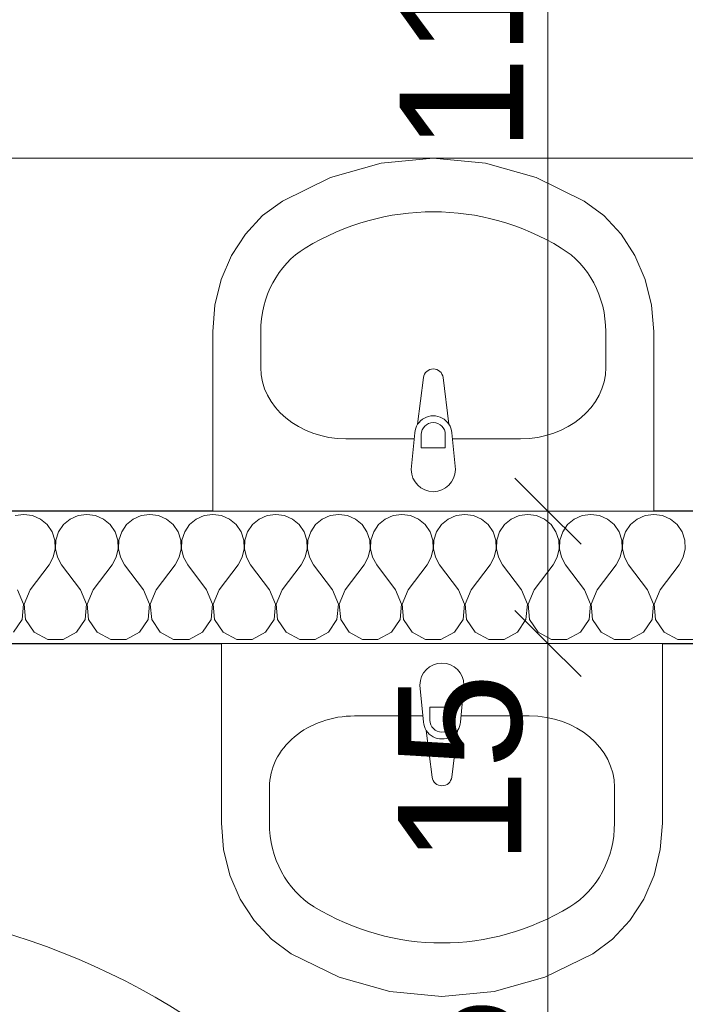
# Model space of a CAD drawing. Header units: millimetres. Extents: x -12989 to 357906, y -50379 to 30884.
# Tile 57 of 256: x 2638 to 3393, y 4041 to 5157. Entities that reach past the tile are written whole.
import ezdxf
from ezdxf.enums import TextEntityAlignment as Align

# ---------------------------------------------------------------- set-up
doc = ezdxf.new("R2010")
doc.units = ezdxf.units.MM
doc.header["$MEASUREMENT"] = 0
doc.linetypes.add('Wipeout_Contour', pattern=[1000, 0, -1000])
for name, color, linetype in [('A_OZN_STREFY', 7, 'Continuous'), ('Nowe_04-ŚCIANY DZIAŁOWE', 7, 'Continuous'), ('Nowe_A_OZN_STREFY', 7, 'Continuous'), ('Nowe_A_WN_WYPOSAZENIE', 7, 'Continuous'), ('Nowe_A_WYM_ZEWNETRZNE', 7, 'Continuous'), ('Nowe_Drzwi Archicad', 7, 'Continuous'), ('Nowe_Warstwa IFC.Import IFC', 7, 'Continuous'), ('Nowe_Znaczniki drzwi Archicada', 7, 'Continuous')]:
    doc.layers.add(name, color=color, linetype=linetype)
doc.layers.add('Nowe_04-ŚCIANY DZIAŁOWE_Nr_pióra__174', color=7, linetype='Continuous', lineweight=5, true_color=0x6a6a6a)
for name, color, linetype, lineweight in [('Nowe_04-ŚCIANY DZIAŁOWE_Nr_pióra__27', 7, 'Continuous', 25), ('Nowe_A_WN_WYPOSAZENIE_Nr_pióra__1', 7, 'Continuous', 13), ('Nowe_A_WYM_ZEWNETRZNE_Nr_pióra__1', 7, 'Continuous', 13), ('Nowe_A_WYM_ZEWNETRZNE_Nr_pióra__45', 7, 'Continuous', 15), ('Nowe_A_WYM_ZEWNETRZNE_Nr_pióra__85', 7, 'Continuous', 13), ('Nowe_Drzwi Archicad_Nr_pióra__20', 1, 'Continuous', 13), ('Nowe_Drzwi Archicad_Nr_pióra__23', 7, 'Continuous', 15), ('Nowe_Drzwi Archicad_Nr_pióra__27', 7, 'Continuous', 25), ('Nowe_Drzwi Archicad_Nr_pióra__3', 7, 'Continuous', 13), ('Nowe_Warstwa IFC.Import IFC_Nr_pióra__1', 7, 'Continuous', 13), ('Nowe_Warstwa IFC.Import IFC_Nr_pióra__4', 7, 'Continuous', 13), ('Nowe_Znaczniki drzwi Archicada_Nr_pióra__45', 7, 'Continuous', 15), ('Nowe_Znaczniki drzwi Archicada_Nr_pióra__5', 7, 'Continuous', 13), ('Nowe_Znaczniki drzwi Archicada_Nr_pióra__7', 7, 'Continuous', 13)]:
    doc.layers.add(name, color=color, linetype=linetype, lineweight=lineweight)
doc.styles.add('STYL_AUTOMATYCZNY_2', font='arial.ttf')
doc.styles.add('STYL_AUTOMATYCZNY_3', font='arial.ttf')
doc.dimstyles.new('STYL_AUTOMATYCZNY__1', dxfattribs={"dimtxt": 139.999998, "dimasz": 71.25, "dimexe": 0.18, "dimexo": 0.0625, "dimgap": 0, "dimtad": 1, "dimtih": 1, "dimtoh": 1, "dimdec": 0, "dimlfac": 0.1, "dimzin": 0, "dimdsep": 46, "dimtxsty": 'STYL_AUTOMATYCZNY_3', "dimblk": 'ARROWHEAD_6', "dimblk1": 'ARROWHEAD_6', "dimblk2": 'ARROWHEAD_6', "dimcen": 0.09, "dimse1": 1, "dimse2": 1, "dimclrd": 7, "dimclre": 7, "dimclrt": 7, "dimadec": 0, "dimazin": 0, "dimtfac": 1, "dimtdec": 4, "dimtmove": 0, "dimatfit": 3, "dimfxl": 0, "dimtolj": 1, "dimtzin": 0, "dimarcsym": 0})
doc.dimstyles.new('STYL_AUTOMATYCZNY__2', dxfattribs={"dimtxt": 139.999998, "dimasz": 71.25, "dimexe": 0.18, "dimexo": 0.0625, "dimgap": 0, "dimtad": 1, "dimdec": 0, "dimlfac": 0.1, "dimzin": 0, "dimdsep": 46, "dimtxsty": 'STYL_AUTOMATYCZNY_3', "dimblk": 'ARROWHEAD_6', "dimblk1": 'ARROWHEAD_6', "dimblk2": 'ARROWHEAD_6', "dimcen": 0.09, "dimse1": 1, "dimse2": 1, "dimclrd": 7, "dimclre": 7, "dimclrt": 7, "dimadec": 0, "dimazin": 0, "dimtfac": 1, "dimtdec": 4, "dimtmove": 0, "dimatfit": 3, "dimfxl": 0, "dimtolj": 1, "dimtzin": 0, "dimarcsym": 0})

# ---------------------------------------------------------------- blocks, each defined once
blk = doc.blocks.new('WSC Marker D[17]_1', base_point=(2293.5, 3755))
at = {"layer": 'Nowe_Znaczniki drzwi Archicada_Nr_pióra__7', "color": 7, "lineweight": 13, "style": 'STYL_AUTOMATYCZNY_2'}
for tag, p in [('DUMMY_290', (2077.8, 3755)), ('DUMMY_287', (2627.8, 3255))]:
    blk.add_attdef(tag, text='', height=100, rotation=90, dxfattribs=at).set_placement(p, align=Align.BOTTOM_LEFT)
at = {"color": 254, "linetype": 'Wipeout_Contour', "lineweight": 0, "ltscale": 95439.027778}
blk.add_wipeout([(2943.5, 3630), (2943.5, 3630), (2991.3, 3639.5), (3031.9, 3666.6), (3059, 3707.2), (3068.5, 3755), (3059, 3802.8), (3031.9, 3843.4), (2991.3, 3870.5), (2943.5, 3880), (2943.5, 3880), (2943.5, 3880), (2895.6, 3870.5), (2855.1, 3843.4), (2828, 3802.8), (2818.5, 3755), (2828, 3707.2), (2855.1, 3666.6), (2895.6, 3639.5)], dxfattribs=at).dxf.layer = 'Nowe_Znaczniki drzwi Archicada'
at = {"layer": 'Nowe_Znaczniki drzwi Archicada_Nr_pióra__45', "color": 7, "linetype": 'Continuous', "lineweight": 15}
blk.add_line((2818.5, 3755), (2193.5, 3755), dxfattribs=at)
at = {"layer": 'Nowe_Znaczniki drzwi Archicada_Nr_pióra__5', "color": 7, "linetype": 'Continuous', "lineweight": 13, "flags": 128}
blk.add_lwpolyline([(2943.5, 3630, 1), (2943.5, 3880, 1)], format="xyb", close=True, dxfattribs=at)
at = {"layer": 'Nowe_Znaczniki drzwi Archicada_Nr_pióra__7', "color": 7, "lineweight": 13, "style": 'STYL_AUTOMATYCZNY_2'}
for tag, height, rotation, p in [('AC_WIDO_ID', 100, 90, (3027.8, 3701.6)), ('DUMMY_288', 100, 90, (2827.8, 3255)), ('DUMMY_289', 100, 90, (3027.8, 3255)), ('AC_MarkerText_2', 110, 360, (2375.7, 3808.2)), ('AC_MarkerText_3', 110, 360, (2291.8, 3588.2))]:
    blk.add_attdef(tag, text='', height=height, rotation=rotation, dxfattribs=at).set_placement(p, align=Align.BOTTOM_LEFT)
blk = doc.blocks.new('WSC Drzwi 26[16]_1')
at = {"layer": 'Nowe_Drzwi Archicad_Nr_pióra__20', "color": 1, "linetype": 'Continuous', "lineweight": 13}
for p, q in [((2793.5, 3555), (2775.2, 3456.7)), ((2793.5, 3555), (2869.5, 3490)), ((2593.5, 3405), (2593.5, 3305)), ((2993.5, 3305), (2993.5, 3405))]:
    blk.add_line(p, q, dxfattribs=at)
for centre, start, end in [((2510.6, 3455), 340.5288, 19.4712), ((3076.3, 3255), 160.5288, 199.4712)]:
    blk.add_arc(centre, 300, start, end, dxfattribs=at)
at = {"layer": 'Nowe_Drzwi Archicad_Nr_pióra__3', "color": 7, "linetype": 'Continuous', "lineweight": 13}
blk.add_arc((2393.5, 3355), 800, 0, 90, dxfattribs=at)
at = {"layer": 'Nowe_Znaczniki drzwi Archicada', "color": 7, "lineweight": 15}
blk.add_blockref('WSC Marker D[17]_1', (2293.5, 3755), dxfattribs=at).add_auto_attribs({'AC_MarkerText_2': '80', 'AC_MarkerText_3': '200', 'AC_WIDO_ID': 'D4'})
at = {"color": 254, "linetype": 'Wipeout_Contour', "lineweight": 0, "ltscale": 19217.783921}
blk.add_wipeout([(2343.5, 4205), (2343.5, 4155), (2393.5, 4155), (2393.5, 4205)], dxfattribs=at).dxf.layer = 'Nowe_Drzwi Archicad'
at = {"color": 254, "linetype": 'Wipeout_Contour', "lineweight": 0, "ltscale": 16345.861374}
blk.add_wipeout([(2393.5, 3305), (2393.5, 3355), (2343.5, 3355), (2343.5, 3305)], dxfattribs=at).dxf.layer = 'Nowe_Drzwi Archicad'
at = {"layer": 'Nowe_Drzwi Archicad_Nr_pióra__23', "color": 7, "linetype": 'Continuous', "lineweight": 15}
for p, q in [((2343.5, 4205), (2343.5, 4210)), ((2393.5, 4210), (2343.5, 4210)), ((2393.5, 4205), (2393.5, 4210)), ((2343.5, 4205), (2343.5, 4155)), ((2393.5, 4205), (2343.5, 4205)), ((2393.5, 4155), (2393.5, 4205)), ((2343.5, 4155), (2393.5, 4155)), ((2393.5, 3355), (2343.5, 3355)), ((2343.5, 3355), (2343.5, 3305)), ((2393.5, 3305), (2393.5, 3355)), ((2343.5, 3305), (2343.5, 3300)), ((2343.5, 3305), (2393.5, 3305)), ((2393.5, 3305), (2393.5, 3300)), ((2393.5, 3300), (2343.5, 3300))]:
    blk.add_line(p, q, dxfattribs=at)
at = {"layer": 'Nowe_Drzwi Archicad_Nr_pióra__27', "color": 7, "linetype": 'Continuous', "lineweight": 25}
for p, q in [((2293.5, 4210), (2343.5, 4210)), ((2343.5, 4210), (2393.5, 4210)), ((2343.5, 4210), (2393.5, 4210)), ((2393.5, 4210), (2443.5, 4210)), ((2293.5, 3300), (2343.5, 3300)), ((2343.5, 3300), (2393.5, 3300)), ((2343.5, 3300), (2393.5, 3300)), ((2393.5, 3300), (2443.5, 3300))]:
    blk.add_line(p, q, dxfattribs=at)
at = {"layer": 'Nowe_Drzwi Archicad_Nr_pióra__3', "color": 7, "linetype": 'Continuous', "lineweight": 13}
blk.add_line((2393.5, 3355), (3193.5, 3355), dxfattribs=at)
blk = doc.blocks.new('Ściana_9_1', base_point=(2293.5, 3150))
at = {"layer": 'Nowe_Drzwi Archicad', "color": 7, "linetype": 'Continuous', "lineweight": 13}
blk.add_blockref('WSC Drzwi 26[16]_1', (0, 0), dxfattribs=at)
blk = doc.blocks.new('*X90')
at = {"layer": 'Nowe_04-ŚCIANY DZIAŁOWE_Nr_pióra__174', "color": 251, "linetype": 'Continuous', "lineweight": 5, "true_color": 0x6a6a6a}
for p, q in [((2642.9, 4596.4), (2633.1, 4595.1)), ((2652.6, 4595.1), (2642.9, 4596.4)), ((2661.6, 4591.1), (2652.6, 4595.1)), ((2669.2, 4584.8), (2661.6, 4591.1)), ((2695.5, 4591.1), (2687.9, 4584.8)), ((2704.5, 4595.1), (2695.5, 4591.1)), ((2714.3, 4596.4), (2704.5, 4595.1)), ((2724, 4595.1), (2714.3, 4596.4)), ((2733.1, 4591.1), (2724, 4595.1)), ((2740.6, 4584.8), (2733.1, 4591.1)), ((2766.9, 4591.1), (2759.4, 4584.8)), ((2776, 4595.1), (2766.9, 4591.1)), ((2785.7, 4596.4), (2776, 4595.1)), ((2795.5, 4595.1), (2785.7, 4596.4)), ((2804.5, 4591.1), (2795.5, 4595.1)), ((2812.1, 4584.8), (2804.5, 4591.1)), ((2838.4, 4591.1), (2830.8, 4584.8)), ((2847.4, 4595.1), (2838.4, 4591.1)), ((2857.1, 4596.4), (2847.4, 4595.1)), ((2866.9, 4595.1), (2857.1, 4596.4)), ((2875.9, 4591.1), (2866.9, 4595.1)), ((2883.5, 4584.8), (2875.9, 4591.1)), ((2909.8, 4591.1), (2902.2, 4584.8)), ((2918.8, 4595.1), (2909.8, 4591.1)), ((2928.6, 4596.4), (2918.8, 4595.1)), ((2938.3, 4595.1), (2928.6, 4596.4)), ((2947.3, 4591.1), (2938.3, 4595.1)), ((2954.9, 4584.8), (2947.3, 4591.1)), ((2981.2, 4591.1), (2973.6, 4584.8)), ((2990.2, 4595.1), (2981.2, 4591.1)), ((3000, 4596.4), (2990.2, 4595.1)), ((3009.8, 4595.1), (3000, 4596.4)), ((3018.8, 4591.1), (3009.8, 4595.1)), ((3026.4, 4584.8), (3018.8, 4591.1)), ((3052.7, 4591.1), (3045.1, 4584.8)), ((3061.7, 4595.1), (3052.7, 4591.1)), ((3071.4, 4596.4), (3061.7, 4595.1)), ((3081.2, 4595.1), (3071.4, 4596.4)), ((3090.2, 4591.1), (3081.2, 4595.1)), ((3097.8, 4584.8), (3090.2, 4591.1)), ((3124.1, 4591.1), (3116.5, 4584.8)), ((3133.1, 4595.1), (3124.1, 4591.1)), ((3142.9, 4596.4), (3133.1, 4595.1)), ((3152.6, 4595.1), (3142.9, 4596.4)), ((3161.6, 4591.1), (3152.6, 4595.1)), ((3169.2, 4584.8), (3161.6, 4591.1)), ((3195.5, 4591.1), (3187.9, 4584.8)), ((3204.5, 4595.1), (3195.5, 4591.1)), ((3214.3, 4596.4), (3204.5, 4595.1)), ((3224, 4595.1), (3214.3, 4596.4)), ((3233.1, 4591.1), (3224, 4595.1)), ((3240.6, 4584.8), (3233.1, 4591.1)), ((3266.9, 4591.1), (3259.4, 4584.8)), ((3276, 4595.1), (3266.9, 4591.1)), ((3285.7, 4596.4), (3276, 4595.1)), ((3295.5, 4595.1), (3285.7, 4596.4)), ((3304.5, 4591.1), (3295.5, 4595.1)), ((3312.1, 4584.8), (3304.5, 4591.1)), ((3338.4, 4591.1), (3330.8, 4584.8)), ((3347.4, 4595.1), (3338.4, 4591.1)), ((3357.1, 4596.4), (3347.4, 4595.1)), ((3366.9, 4595.1), (3357.1, 4596.4)), ((3375.9, 4591.1), (3366.9, 4595.1)), ((3383.5, 4584.8), (3375.9, 4591.1)), ((2674.8, 4576.7), (2669.2, 4584.8)), ((2677.9, 4567.3), (2674.8, 4576.7)), ((2682.3, 4576.7), (2679.2, 4567.3)), ((2687.9, 4584.8), (2682.3, 4576.7)), ((2746.2, 4576.7), (2740.6, 4584.8)), ((2749.4, 4567.3), (2746.2, 4576.7)), ((2753.8, 4576.7), (2750.6, 4567.3)), ((2759.4, 4584.8), (2753.8, 4576.7)), ((2817.7, 4576.7), (2812.1, 4584.8)), ((2820.8, 4567.3), (2817.7, 4576.7)), ((2825.2, 4576.7), (2822.1, 4567.3)), ((2830.8, 4584.8), (2825.2, 4576.7)), ((2889.1, 4576.7), (2883.5, 4584.8)), ((2892.2, 4567.3), (2889.1, 4576.7)), ((2896.6, 4576.7), (2893.5, 4567.3)), ((2902.2, 4584.8), (2896.6, 4576.7)), ((2960.5, 4576.7), (2954.9, 4584.8)), ((2963.7, 4567.3), (2960.5, 4576.7)), ((2968.1, 4576.7), (2964.9, 4567.3)), ((2973.6, 4584.8), (2968.1, 4576.7)), ((3031.9, 4576.7), (3026.4, 4584.8)), ((3035.1, 4567.3), (3031.9, 4576.7)), ((3039.5, 4576.7), (3036.3, 4567.3)), ((3045.1, 4584.8), (3039.5, 4576.7)), ((3103.4, 4576.7), (3097.8, 4584.8)), ((3106.5, 4567.3), (3103.4, 4576.7)), ((3110.9, 4576.7), (3107.8, 4567.3)), ((3116.5, 4584.8), (3110.9, 4576.7)), ((3174.8, 4576.7), (3169.2, 4584.8)), ((3177.9, 4567.3), (3174.8, 4576.7)), ((3182.3, 4576.7), (3179.2, 4567.3)), ((3187.9, 4584.8), (3182.3, 4576.7)), ((3246.2, 4576.7), (3240.6, 4584.8)), ((3249.4, 4567.3), (3246.2, 4576.7)), ((3253.8, 4576.7), (3250.6, 4567.3)), ((3259.4, 4584.8), (3253.8, 4576.7)), ((3317.7, 4576.7), (3312.1, 4584.8)), ((3320.8, 4567.3), (3317.7, 4576.7)), ((3325.2, 4576.7), (3322.1, 4567.3)), ((3330.8, 4584.8), (3325.2, 4576.7)), ((3389.1, 4576.7), (3383.5, 4584.8)), ((3392.2, 4567.3), (3389.1, 4576.7)), ((2678.4, 4557.5), (2677.9, 4567.3)), ((2679.2, 4567.3), (2678.7, 4557.5)), ((2749.9, 4557.5), (2749.4, 4567.3)), ((2750.6, 4567.3), (2750.1, 4557.5)), ((2821.3, 4557.5), (2820.8, 4567.3)), ((2822.1, 4567.3), (2821.6, 4557.5)), ((2892.7, 4557.5), (2892.2, 4567.3)), ((2893.5, 4567.3), (2893, 4557.5)), ((2964.1, 4557.5), (2963.7, 4567.3)), ((2964.9, 4567.3), (2964.4, 4557.5)), ((3035.6, 4557.5), (3035.1, 4567.3)), ((3036.3, 4567.3), (3035.9, 4557.5)), ((3107, 4557.5), (3106.5, 4567.3)), ((3107.8, 4567.3), (3107.3, 4557.5)), ((3178.4, 4557.5), (3177.9, 4567.3)), ((3179.2, 4567.3), (3178.7, 4557.5)), ((3249.9, 4557.5), (3249.4, 4567.3)), ((3250.6, 4567.3), (3250.1, 4557.5)), ((3321.3, 4557.5), (3320.8, 4567.3)), ((3322.1, 4567.3), (3321.6, 4557.5)), ((3392.7, 4557.5), (3392.2, 4567.3)), ((2676.2, 4547.9), (2678.4, 4557.5)), ((2678.7, 4557.5), (2680.9, 4547.9)), ((2747.6, 4547.9), (2749.9, 4557.5)), ((2750.1, 4557.5), (2752.4, 4547.9)), ((2819.1, 4547.9), (2821.3, 4557.5)), ((2821.6, 4557.5), (2823.8, 4547.9)), ((2890.5, 4547.9), (2892.7, 4557.5)), ((2893, 4557.5), (2895.2, 4547.9)), ((2961.9, 4547.9), (2964.1, 4557.5)), ((2964.4, 4557.5), (2966.7, 4547.9)), ((3033.3, 4547.9), (3035.6, 4557.5)), ((3035.9, 4557.5), (3038.1, 4547.9)), ((3104.8, 4547.9), (3107, 4557.5)), ((3107.3, 4557.5), (3109.5, 4547.9)), ((3176.2, 4547.9), (3178.4, 4557.5)), ((3178.7, 4557.5), (3180.9, 4547.9)), ((3247.6, 4547.9), (3249.9, 4557.5)), ((3250.1, 4557.5), (3252.4, 4547.9)), ((3319.1, 4547.9), (3321.3, 4557.5)), ((3321.6, 4557.5), (3323.8, 4547.9)), ((3390.5, 4547.9), (3392.7, 4557.5)), ((2671.4, 4539.3), (2676.2, 4547.9)), ((2680.9, 4547.9), (2685.7, 4539.3)), ((2742.9, 4539.3), (2747.6, 4547.9)), ((2752.4, 4547.9), (2757.1, 4539.3)), ((2814.3, 4539.3), (2819.1, 4547.9)), ((2823.8, 4547.9), (2828.6, 4539.3)), ((2885.7, 4539.3), (2890.5, 4547.9)), ((2895.2, 4547.9), (2900, 4539.3)), ((2957.1, 4539.3), (2961.9, 4547.9)), ((2966.7, 4547.9), (2971.4, 4539.3)), ((3028.6, 4539.3), (3033.3, 4547.9)), ((3038.1, 4547.9), (3042.9, 4539.3)), ((3100, 4539.3), (3104.8, 4547.9)), ((3109.5, 4547.9), (3114.3, 4539.3)), ((3171.4, 4539.3), (3176.2, 4547.9)), ((3180.9, 4547.9), (3185.7, 4539.3)), ((3242.9, 4539.3), (3247.6, 4547.9)), ((3252.4, 4547.9), (3257.1, 4539.3)), ((3314.3, 4539.3), (3319.1, 4547.9)), ((3323.8, 4547.9), (3328.6, 4539.3)), ((3385.7, 4539.3), (3390.5, 4547.9)), ((2650, 4510.7), (2671.4, 4539.3)), ((2707.1, 4510.7), (2685.7, 4539.3)), ((2721.4, 4510.7), (2742.9, 4539.3)), ((2778.6, 4510.7), (2757.1, 4539.3)), ((2792.9, 4510.7), (2814.3, 4539.3)), ((2850, 4510.7), (2828.6, 4539.3)), ((2864.3, 4510.7), (2885.7, 4539.3)), ((2921.4, 4510.7), (2900, 4539.3)), ((2935.7, 4510.7), (2957.1, 4539.3)), ((2992.9, 4510.7), (2971.4, 4539.3)), ((3007.1, 4510.7), (3028.6, 4539.3)), ((3064.3, 4510.7), (3042.9, 4539.3)), ((3078.6, 4510.7), (3100, 4539.3)), ((3135.7, 4510.7), (3114.3, 4539.3)), ((3150, 4510.7), (3171.4, 4539.3)), ((3207.1, 4510.7), (3185.7, 4539.3)), ((3221.4, 4510.7), (3242.9, 4539.3)), ((3278.6, 4510.7), (3257.1, 4539.3)), ((3292.9, 4510.7), (3314.3, 4539.3)), ((3350, 4510.7), (3328.6, 4539.3)), ((3364.3, 4510.7), (3385.7, 4539.3)), ((2642.4, 4494.7), (2635.7, 4510.7)), ((2650, 4510.7), (2643.3, 4494.7)), ((2713.9, 4494.7), (2707.1, 4510.7)), ((2721.4, 4510.7), (2714.7, 4494.7)), ((2785.3, 4494.7), (2778.6, 4510.7)), ((2792.9, 4510.7), (2786.1, 4494.7)), ((2856.7, 4494.7), (2850, 4510.7)), ((2864.3, 4510.7), (2857.6, 4494.7)), ((2928.2, 4494.7), (2921.4, 4510.7)), ((2935.7, 4510.7), (2929, 4494.7)), ((2999.6, 4494.7), (2992.9, 4510.7)), ((3007.1, 4510.7), (3000.4, 4494.7)), ((3071, 4494.7), (3064.3, 4510.7)), ((3078.6, 4510.7), (3071.8, 4494.7)), ((3142.4, 4494.7), (3135.7, 4510.7)), ((3150, 4510.7), (3143.3, 4494.7)), ((3213.9, 4494.7), (3207.1, 4510.7)), ((3221.4, 4510.7), (3214.7, 4494.7)), ((3285.3, 4494.7), (3278.6, 4510.7)), ((3292.9, 4510.7), (3286.1, 4494.7)), ((3356.7, 4494.7), (3350, 4510.7)), ((3364.3, 4510.7), (3357.6, 4494.7)), ((2640.8, 4477.4), (2642.4, 4494.7)), ((2643.3, 4494.7), (2644.9, 4477.4)), ((2712.2, 4477.4), (2713.9, 4494.7)), ((2714.7, 4494.7), (2716.3, 4477.4)), ((2783.7, 4477.4), (2785.3, 4494.7)), ((2786.1, 4494.7), (2787.8, 4477.4)), ((2855.1, 4477.4), (2856.7, 4494.7)), ((2857.6, 4494.7), (2859.2, 4477.4)), ((2926.5, 4477.4), (2928.2, 4494.7)), ((2929, 4494.7), (2930.6, 4477.4)), ((2997.9, 4477.4), (2999.6, 4494.7)), ((3000.4, 4494.7), (3002.1, 4477.4)), ((3069.4, 4477.4), (3071, 4494.7)), ((3071.8, 4494.7), (3073.5, 4477.4)), ((3140.8, 4477.4), (3142.4, 4494.7)), ((3143.3, 4494.7), (3144.9, 4477.4)), ((3212.2, 4477.4), (3213.9, 4494.7)), ((3214.7, 4494.7), (3216.3, 4477.4)), ((3283.7, 4477.4), (3285.3, 4494.7)), ((3286.1, 4494.7), (3287.8, 4477.4)), ((3355.1, 4477.4), (3356.7, 4494.7)), ((3357.6, 4494.7), (3359.2, 4477.4)), ((2631.2, 4462.9), (2640.8, 4477.4)), ((2644.9, 4477.4), (2654.5, 4462.9)), ((2702.6, 4462.9), (2712.2, 4477.4)), ((2716.3, 4477.4), (2726, 4462.9)), ((2774, 4462.9), (2783.7, 4477.4)), ((2787.8, 4477.4), (2797.4, 4462.9)), ((2845.5, 4462.9), (2855.1, 4477.4)), ((2859.2, 4477.4), (2868.8, 4462.9)), ((2916.9, 4462.9), (2926.5, 4477.4)), ((2930.6, 4477.4), (2940.3, 4462.9)), ((2988.3, 4462.9), (2997.9, 4477.4)), ((3002.1, 4477.4), (3011.7, 4462.9)), ((3059.7, 4462.9), (3069.4, 4477.4)), ((3073.5, 4477.4), (3083.1, 4462.9)), ((3131.2, 4462.9), (3140.8, 4477.4)), ((3144.9, 4477.4), (3154.5, 4462.9)), ((3202.6, 4462.9), (3212.2, 4477.4)), ((3216.3, 4477.4), (3226, 4462.9)), ((3274, 4462.9), (3283.7, 4477.4)), ((3287.8, 4477.4), (3297.4, 4462.9)), ((3345.5, 4462.9), (3355.1, 4477.4)), ((3359.2, 4477.4), (3368.8, 4462.9)), ((2654.5, 4462.9), (2669.9, 4454.6)), ((2669.9, 4454.6), (2687.3, 4454.6)), ((2687.3, 4454.6), (2702.6, 4462.9)), ((2726, 4462.9), (2741.3, 4454.6)), ((2741.3, 4454.6), (2758.7, 4454.6)), ((2758.7, 4454.6), (2774, 4462.9)), ((2797.4, 4462.9), (2812.7, 4454.6)), ((2812.7, 4454.6), (2830.1, 4454.6)), ((2830.1, 4454.6), (2845.5, 4462.9)), ((2868.8, 4462.9), (2884.2, 4454.6)), ((2884.2, 4454.6), (2901.6, 4454.6)), ((2901.6, 4454.6), (2916.9, 4462.9)), ((2940.3, 4462.9), (2955.6, 4454.6)), ((2955.6, 4454.6), (2973, 4454.6)), ((2973, 4454.6), (2988.3, 4462.9)), ((3011.7, 4462.9), (3027, 4454.6)), ((3027, 4454.6), (3044.4, 4454.6)), ((3044.4, 4454.6), (3059.7, 4462.9)), ((3083.1, 4462.9), (3098.4, 4454.6)), ((3098.4, 4454.6), (3115.8, 4454.6)), ((3115.8, 4454.6), (3131.2, 4462.9)), ((3154.5, 4462.9), (3169.9, 4454.6)), ((3169.9, 4454.6), (3187.3, 4454.6)), ((3187.3, 4454.6), (3202.6, 4462.9)), ((3226, 4462.9), (3241.3, 4454.6)), ((3241.3, 4454.6), (3258.7, 4454.6)), ((3258.7, 4454.6), (3274, 4462.9)), ((3297.4, 4462.9), (3312.7, 4454.6)), ((3312.7, 4454.6), (3330.1, 4454.6)), ((3330.1, 4454.6), (3345.5, 4462.9)), ((3368.8, 4462.9), (3384.2, 4454.6)), ((3384.2, 4454.6), (3401.6, 4454.6))]:
    blk.add_line(p, q, dxfattribs=at)
blk = doc.blocks.new('Ściana_11_1', base_point=(913.5, 4450))
at = {"color": 254, "linetype": 'Wipeout_Contour', "lineweight": 0, "ltscale": 20879.804086}
blk.add_wipeout([(913.5, 4450), (3665.7, 4450), (3665.7, 4600), (913.5, 4600)], dxfattribs=at).dxf.layer = 'Nowe_04-ŚCIANY DZIAŁOWE'
at = {"layer": 'Nowe_04-ŚCIANY DZIAŁOWE_Nr_pióra__27', "color": 7, "linetype": 'Continuous', "lineweight": 25, "flags": 128}
for points in [[(3665.7, 4600), (913.5, 4600)], [(2443.5, 4450), (3665.7, 4450)]]:
    blk.add_lwpolyline(points, dxfattribs=at)
at = {"layer": 'Nowe_04-ŚCIANY DZIAŁOWE', "color": 7, "lineweight": 25}
blk.add_blockref('*X90', (0, 0), dxfattribs=at)
blk = doc.blocks.new('WSC Umywalka[26]_1', base_point=(3116.9, 4450))
at = {"color": 254, "linetype": 'Wipeout_Contour', "lineweight": 0, "ltscale": 109349.556941}
blk.add_wipeout([(2866.9, 4450), (2866.9, 4246.4), (2869.3, 4216.4), (2876.5, 4187.4), (2888.2, 4160.2), (2904, 4135.9), (2923.5, 4115), (2945.9, 4098.4), (3000.3, 4071.7), (3057.8, 4055.5), (3116.9, 4050), (3176.1, 4055.5), (3233.6, 4071.7), (3287.9, 4098.4), (3310.4, 4115), (3329.8, 4135.9), (3345.7, 4160.2), (3357.4, 4187.4), (3364.5, 4216.4), (3366.9, 4246.4), (3366.9, 4450)], dxfattribs=at).dxf.layer = 'Nowe_A_WN_WYPOSAZENIE'
at = {"layer": 'Nowe_A_WN_WYPOSAZENIE_Nr_pióra__1', "color": 7, "linetype": 'Continuous', "lineweight": 13}
for p, q in [((3215.9, 4367.9), (3017.9, 4367.9)), ((2921.3, 4287.1), (2921.3, 4246.4)), ((3312.6, 4287.1), (3312.6, 4246.4))]:
    blk.add_line(p, q, dxfattribs=at)
at = {"layer": 'Nowe_A_WN_WYPOSAZENIE_Nr_pióra__1', "color": 7, "linetype": 'Continuous', "lineweight": 13, "flags": 128}
blk.add_lwpolyline([(2866.9, 4450), (2866.9, 4246.4), (2869.3, 4216.4), (2876.5, 4187.4), (2888.2, 4160.2), (2904, 4135.9), (2923.5, 4115), (2945.9, 4098.4), (3000.3, 4071.7), (3057.8, 4055.5), (3116.9, 4050), (3176.1, 4055.5), (3233.6, 4071.7), (3287.9, 4098.4), (3310.4, 4115), (3329.8, 4135.9), (3345.7, 4160.2), (3357.4, 4187.4), (3364.5, 4216.4), (3366.9, 4246.4), (3366.9, 4450)], close=True, dxfattribs=at)
at = {"layer": 'Nowe_A_WN_WYPOSAZENIE_Nr_pióra__1', "color": 7, "linetype": 'Continuous', "lineweight": 13}
for centre, major_axis, ratio, start_param, end_param in [((3018, 4287.1), (96.7, 0), 0.835889, 1.570796, 3.141593), ((3215.8, 4287.1), (96.7, 0), 0.835889, 0, 1.570796), ((3017.9, 4246.4), (0, 107.7), 0.896739, 1.570796, 2.644618), ((3216, 4246.4), (0, 107.7), 0.896739, 3.638567, 4.712389), ((3116.9, 4450), (0, 339.4), 0.896739, 2.644618, 3.638567)]:
    blk.add_ellipse(centre, major_axis=major_axis, ratio=ratio, start_param=start_param, end_param=end_param, dxfattribs=at)
at = {"color": 254, "linetype": 'Wipeout_Contour', "lineweight": 0, "ltscale": 117811.362183}
blk.add_wipeout([(3091.9, 4402.9), (3095.9, 4361), (3095.9, 4361), (3099.2, 4351.5), (3099.2, 4351.5), (3105.8, 4298.5), (3105.8, 4298.5), (3109.5, 4291.5), (3116.9, 4288.7), (3124.3, 4291.5), (3128, 4298.5), (3128, 4298.5), (3134.7, 4351.5), (3134.7, 4351.5), (3137.9, 4361), (3137.9, 4361), (3141.9, 4402.9), (3141.9, 4402.9), (3134.6, 4420.6), (3116.9, 4427.9), (3099.2, 4420.6)], dxfattribs=at).dxf.layer = 'Nowe_A_WN_WYPOSAZENIE'
at = {"layer": 'Nowe_A_WN_WYPOSAZENIE_Nr_pióra__1', "color": 7, "linetype": 'Continuous', "lineweight": 13}
for p, q in [((3103.3, 4363.2), (3103.3, 4378)), ((3103.3, 4378), (3130.5, 4378)), ((3130.5, 4378), (3130.5, 4363.2))]:
    blk.add_line(p, q, dxfattribs=at)
at = {"layer": 'Nowe_A_WN_WYPOSAZENIE_Nr_pióra__1', "color": 7, "linetype": 'Continuous', "lineweight": 13, "flags": 128}
blk.add_lwpolyline([(3091.9, 4402.9), (3095.9, 4361, 0.12102), (3099.2, 4351.5), (3105.8, 4298.5, 0.882566), (3128, 4298.5), (3134.7, 4351.5, 0.12102), (3137.9, 4361), (3141.9, 4402.9, 1)], format="xyb", close=True, dxfattribs=at)
at = {"layer": 'Nowe_A_WN_WYPOSAZENIE_Nr_pióra__1', "color": 7, "linetype": 'Continuous', "lineweight": 13}
for centre, radius, start, end in [((3116.9, 4363.2), 13.6, 180, 0), ((3116.9, 4362.9), 21.1, 212.771, 327.229)]:
    blk.add_arc(centre, radius, start, end, dxfattribs=at)
blk = doc.blocks.new('WSC Umywalka[61]_1', base_point=(3107.1, 4600))
at = {"color": 254, "linetype": 'Wipeout_Contour', "lineweight": 0, "ltscale": 121590.074427}
blk.add_wipeout([(3357.1, 4600), (3357.1, 4803.6), (3354.7, 4833.6), (3347.5, 4862.6), (3335.8, 4889.8), (3320, 4914.1), (3300.5, 4935), (3278, 4951.6), (3223.7, 4978.3), (3166.2, 4994.5), (3107.1, 5000), (3047.9, 4994.5), (2990.4, 4978.3), (2936.1, 4951.6), (2913.6, 4935), (2894.1, 4914.1), (2878.3, 4889.8), (2866.6, 4862.6), (2859.5, 4833.6), (2857.1, 4803.6), (2857.1, 4600)], dxfattribs=at).dxf.layer = 'Nowe_A_WN_WYPOSAZENIE'
at = {"layer": 'Nowe_A_WN_WYPOSAZENIE_Nr_pióra__1', "color": 7, "linetype": 'Continuous', "lineweight": 13}
for p, q in [((2911.4, 4762.9), (2911.4, 4803.6)), ((3302.7, 4762.9), (3302.7, 4803.6)), ((3008, 4682.1), (3206.1, 4682.1))]:
    blk.add_line(p, q, dxfattribs=at)
at = {"layer": 'Nowe_A_WN_WYPOSAZENIE_Nr_pióra__1', "color": 7, "linetype": 'Continuous', "lineweight": 13, "flags": 128}
blk.add_lwpolyline([(3357.1, 4600), (3357.1, 4803.6), (3354.7, 4833.6), (3347.5, 4862.6), (3335.8, 4889.8), (3320, 4914.1), (3300.5, 4935), (3278, 4951.6), (3223.7, 4978.3), (3166.2, 4994.5), (3107.1, 5000), (3047.9, 4994.5), (2990.4, 4978.3), (2936.1, 4951.6), (2913.6, 4935), (2894.1, 4914.1), (2878.3, 4889.8), (2866.6, 4862.6), (2859.5, 4833.6), (2857.1, 4803.6), (2857.1, 4600)], close=True, dxfattribs=at)
at = {"layer": 'Nowe_A_WN_WYPOSAZENIE_Nr_pióra__1', "color": 7, "linetype": 'Continuous', "lineweight": 13}
for centre, major_axis, ratio, start_param, end_param in [((3107.1, 4600), (0, 339.4), 0.896739, 5.78621, 6.78016), ((3008, 4803.6), (0, 107.7), 0.896739, 0.496975, 1.570796), ((3206.1, 4803.6), (0, 107.7), 0.896739, 4.712389, 5.78621), ((3008.2, 4762.9), (96.7, 0), 0.835889, 3.141593, 4.712389), ((3206, 4762.9), (96.7, 0), 0.835889, 4.712389, 6.283185)]:
    blk.add_ellipse(centre, major_axis=major_axis, ratio=ratio, start_param=start_param, end_param=end_param, dxfattribs=at)
at = {"color": 254, "linetype": 'Wipeout_Contour', "lineweight": 0, "ltscale": 123873.319443}
blk.add_wipeout([(3132.1, 4647.1), (3128.1, 4689), (3128.1, 4689), (3124.8, 4698.5), (3124.8, 4698.5), (3118.2, 4751.5), (3118.2, 4751.5), (3114.5, 4758.5), (3107.1, 4761.3), (3099.7, 4758.5), (3096, 4751.5), (3096, 4751.5), (3089.3, 4698.5), (3089.3, 4698.5), (3086.1, 4689), (3086.1, 4689), (3082.1, 4647.1), (3082.1, 4647.1), (3089.4, 4629.4), (3107.1, 4622.1), (3124.7, 4629.4)], dxfattribs=at).dxf.layer = 'Nowe_A_WN_WYPOSAZENIE'
at = {"layer": 'Nowe_A_WN_WYPOSAZENIE_Nr_pióra__1', "color": 7, "linetype": 'Continuous', "lineweight": 13}
for p, q in [((3093.5, 4672), (3093.5, 4686.8)), ((3120.7, 4686.8), (3120.7, 4672)), ((3120.7, 4672), (3093.5, 4672))]:
    blk.add_line(p, q, dxfattribs=at)
at = {"layer": 'Nowe_A_WN_WYPOSAZENIE_Nr_pióra__1', "color": 7, "linetype": 'Continuous', "lineweight": 13, "flags": 128}
blk.add_lwpolyline([(3132.1, 4647.1), (3128.1, 4689, 0.12102), (3124.8, 4698.5), (3118.2, 4751.5, 0.882566), (3096, 4751.5), (3089.3, 4698.5, 0.12102), (3086.1, 4689), (3082.1, 4647.1, 1)], format="xyb", close=True, dxfattribs=at)
at = {"layer": 'Nowe_A_WN_WYPOSAZENIE_Nr_pióra__1', "color": 7, "linetype": 'Continuous', "lineweight": 13}
for centre, radius, start, end in [((3107.1, 4687.1), 21.1, 32.771, 147.229), ((3107.1, 4686.8), 13.6, 0, 180)]:
    blk.add_arc(centre, radius, start, end, dxfattribs=at)
blk = doc.blocks.new('Standardowy znacznik osi[93]_1', base_point=(-2344.6, 5000))
at = {"layer": 'Nowe_Warstwa IFC.Import IFC_Nr_pióra__4', "color": 7, "linetype": 'Continuous', "lineweight": 13}
blk.add_line((-2344.6, 5000), (39576.7, 5000), dxfattribs=at)
at = {"layer": 'Nowe_Warstwa IFC.Import IFC_Nr_pióra__1', "color": 7, "lineweight": 13, "style": 'STYL_AUTOMATYCZNY_2'}
for tag, p in [('AC_MarkerText_1_0', (-2594.6, 5087.5)), ('AC_MarkerText_1_1', (39826.7, 5087.5))]:
    blk.add_attdef(tag, text='', height=175, dxfattribs=at).set_placement(p, align=Align.TOP_CENTER)
blk = doc.blocks.new('*D267')
at = {"layer": 'Nowe_A_WYM_ZEWNETRZNE_Nr_pióra__45', "color": 7, "linetype": 'Continuous', "lineweight": 15}
for p, q in [((-1341, 187.5), (-1266, 112.5)), ((-1341, 37.5), (-1266, -37.5))]:
    blk.add_line(p, q, dxfattribs=at)
at = {"layer": 'Nowe_A_WYM_ZEWNETRZNE_Nr_pióra__85', "color": 7, "linetype": 'Continuous', "lineweight": 13}
for p, q in [((-1303.5, 150), (-1303.5, 6849.8)), ((-1233.2, 150), (-1373.8, 150)), ((-1303.5, 0), (-1303.5, 150)), ((-1233.2, 0), (-1373.8, 0)), ((-1303.5, -56.2), (-1303.5, 0))]:
    blk.add_line(p, q, dxfattribs=at)
at = {"layer": 'Nowe_A_WYM_ZEWNETRZNE_Nr_pióra__1', "color": 7, "lineweight": 13, "insert": (-1331.5, -251.1), "char_height": 140, "attachment_point": 7, "rotation": 90, "style": 'STYL_AUTOMATYCZNY_3'}
blk.add_mtext('\\A1;{\\pql;\\fArial|b0|i0|c238|p0;\\W1.000000;15}', dxfattribs=at)
blk = doc.blocks.new('ARROWHEAD_6')
at = {"color": 0, "linetype": 'Continuous', "lineweight": 0}
for p, q in [((-0.5, -0.5), (0.5, 0.5)), ((0, 0), (-1, 0))]:
    blk.add_line(p, q, dxfattribs=at)
blk = doc.blocks.new('*D268')
at = {"layer": 'Nowe_A_WYM_ZEWNETRZNE_Nr_pióra__45', "color": 7, "linetype": 'Continuous', "lineweight": 15}
blk.add_line((-1341, 187.5), (-1266, 112.5), dxfattribs=at)
at = {"layer": 'Nowe_A_WYM_ZEWNETRZNE_Nr_pióra__85', "color": 7, "linetype": 'Continuous', "lineweight": 13}
blk.add_line((-1303.5, 150), (-1303.5, 6849.8), dxfattribs=at)
blk = doc.blocks.new('*D269')
at = {"layer": 'Nowe_A_WYM_ZEWNETRZNE_Nr_pióra__45', "color": 7, "linetype": 'Continuous', "lineweight": 15}
for p, q in [((-1341, 6887.3), (-1266, 6812.3)), ((-1341, 187.5), (-1266, 112.5))]:
    blk.add_line(p, q, dxfattribs=at)
at = {"layer": 'Nowe_A_WYM_ZEWNETRZNE_Nr_pióra__85', "color": 7, "linetype": 'Continuous', "lineweight": 13}
for p, q in [((-1233.2, 6849.8), (-1373.8, 6849.8)), ((-1303.5, 150), (-1303.5, 6849.8))]:
    blk.add_line(p, q, dxfattribs=at)
at = {"layer": 'Nowe_A_WYM_ZEWNETRZNE_Nr_pióra__1', "color": 7, "lineweight": 13, "char_height": 140, "attachment_point": 7, "rotation": 90, "style": 'STYL_AUTOMATYCZNY_3'}
for s, insert in [('\\A1;{\\pql;\\fArial|b0|i0|c238|p0;\\W1.000000;15}', (-1331.5, 6598.8)), ('\\A1;{\\pql;\\fArial|b0|i0|c238|p0;\\W1.000000;670}', (-1331.5, 3233))]:
    blk.add_mtext(s, dxfattribs=dict(at, insert=insert))
blk = doc.blocks.new('*D275')
at = {"layer": 'Nowe_A_WYM_ZEWNETRZNE_Nr_pióra__45', "color": 7, "linetype": 'Continuous', "lineweight": 15}
for p, q in [((-312.5, 5699.9), (-387.5, 5624.9)), ((3703.2, 5699.9), (3628.2, 5624.9))]:
    blk.add_line(p, q, dxfattribs=at)
at = {"layer": 'Nowe_A_WYM_ZEWNETRZNE_Nr_pióra__85', "color": 7, "linetype": 'Continuous', "lineweight": 13}
for p, q in [((3665.7, 5592), (3665.7, 5732.7)), ((-350, 5662.4), (3665.7, 5662.4)), ((3665.7, 5662.4), (3815.7, 5662.4))]:
    blk.add_line(p, q, dxfattribs=at)
at = {"layer": 'Nowe_A_WYM_ZEWNETRZNE_Nr_pióra__1', "color": 7, "lineweight": 13, "char_height": 140, "attachment_point": 7, "style": 'STYL_AUTOMATYCZNY_3'}
for s, insert in [('\\A1;{\\pql;\\fArial|b0|i0|c238|p0;\\W1.000000;402}', (1390.9, 5690.4)), ('\\A1;{\\pql;\\fArial|b0|i0|c238|p0;\\W1.000000;15}', (3414.7, 5690.4))]:
    blk.add_mtext(s, dxfattribs=dict(at, insert=insert))
blk = doc.blocks.new('*D319')
at = {"layer": 'Nowe_A_WYM_ZEWNETRZNE_Nr_pióra__45', "color": 7, "linetype": 'Continuous', "lineweight": 15}
for p, q in [((-462.5, -1542.1), (-537.5, -1617.1)), ((-312.5, -1542.1), (-387.5, -1617.1))]:
    blk.add_line(p, q, dxfattribs=at)
at = {"layer": 'Nowe_A_WYM_ZEWNETRZNE_Nr_pióra__85', "color": 7, "linetype": 'Continuous', "lineweight": 13}
for p, q in [((-500, -1649.9), (-500, -1509.3)), ((-350, -1649.9), (-350, -1509.3)), ((-556.3, -1579.6), (-500, -1579.6)), ((-500, -1579.6), (-350, -1579.6)), ((-350, -1579.6), (3665.7, -1579.6))]:
    blk.add_line(p, q, dxfattribs=at)
at = {"layer": 'Nowe_A_WYM_ZEWNETRZNE_Nr_pióra__1', "color": 7, "lineweight": 13, "insert": (-751.1, -1551.6), "char_height": 140, "attachment_point": 7, "style": 'STYL_AUTOMATYCZNY_3'}
blk.add_mtext('\\A1;{\\pql;\\fArial|b0|i0|c238|p0;\\W1.000000;15}', dxfattribs=at)
blk = doc.blocks.new('*D321')
at = {"layer": 'Nowe_A_WYM_ZEWNETRZNE_Nr_pióra__45', "color": 7, "linetype": 'Continuous', "lineweight": 15}
for p, q in [((-312.5, -1542.1), (-387.5, -1617.1)), ((3703.2, -1542.1), (3628.2, -1617.1))]:
    blk.add_line(p, q, dxfattribs=at)
at = {"layer": 'Nowe_A_WYM_ZEWNETRZNE_Nr_pióra__85', "color": 7, "linetype": 'Continuous', "lineweight": 13}
for p, q in [((-350, -1649.9), (-350, -1509.3)), ((-500, -1579.6), (-350, -1579.6)), ((-350, -1579.6), (3665.7, -1579.6))]:
    blk.add_line(p, q, dxfattribs=at)
at = {"layer": 'Nowe_A_WYM_ZEWNETRZNE_Nr_pióra__1', "color": 7, "lineweight": 13, "char_height": 140, "attachment_point": 7, "style": 'STYL_AUTOMATYCZNY_3'}
for s, insert in [('\\A1;{\\pql;\\fArial|b0|i0|c238|p0;\\W1.000000;402}', (1390.9, -1551.6)), ('\\A1;{\\pql;\\fArial|b0|i0|c238|p0;\\W1.000000;15}', (3414.7, -1551.6))]:
    blk.add_mtext(s, dxfattribs=dict(at, insert=insert))
blk = doc.blocks.new('*D418')
at = {"layer": 'Nowe_A_WYM_ZEWNETRZNE_Nr_pióra__45', "color": 7, "linetype": 'Continuous', "lineweight": 15}
for p, q in [((3199.6, 4487.5), (3274.6, 4412.5)), ((3199.6, 3337.5), (3274.6, 3262.5))]:
    blk.add_line(p, q, dxfattribs=at)
at = {"layer": 'Nowe_A_WYM_ZEWNETRZNE_Nr_pióra__85', "color": 7, "linetype": 'Continuous', "lineweight": 13}
for p, q in [((3307.4, 4450), (3166.7, 4450)), ((3237.1, 3300), (3237.1, 4450)), ((3307.4, 3300), (3166.7, 3300))]:
    blk.add_line(p, q, dxfattribs=at)
at = {"layer": 'Nowe_A_WYM_ZEWNETRZNE_Nr_pióra__1', "color": 7, "lineweight": 13, "char_height": 140, "attachment_point": 7, "rotation": 90, "style": 'STYL_AUTOMATYCZNY_3'}
for s, insert in [('\\A1;{\\pql;\\fArial|b0|i0|c238|p0;\\W1.000000;15}', (3209.1, 4198.9)), ('\\A1;{\\pql;\\fArial|b0|i0|c238|p0;\\W1.000000;115}', (3209.1, 3722)), ('\\A1;{\\pql;\\fArial|b0|i0|c238|p0;\\W1.000000;15}', (3209.1, 3337.5))]:
    blk.add_mtext(s, dxfattribs=dict(at, insert=insert))
blk = doc.blocks.new('*D419')
at = {"layer": 'Nowe_A_WYM_ZEWNETRZNE_Nr_pióra__45', "color": 7, "linetype": 'Continuous', "lineweight": 15}
for p, q in [((3199.6, 4637.5), (3274.6, 4562.5)), ((3199.6, 4487.5), (3274.6, 4412.5))]:
    blk.add_line(p, q, dxfattribs=at)
at = {"layer": 'Nowe_A_WYM_ZEWNETRZNE_Nr_pióra__85', "color": 7, "linetype": 'Continuous', "lineweight": 13}
for p, q in [((3307.4, 4600), (3166.7, 4600)), ((3237.1, 4450), (3237.1, 4600)), ((3307.4, 4450), (3166.7, 4450))]:
    blk.add_line(p, q, dxfattribs=at)
blk = doc.blocks.new('*D420')
at = {"layer": 'Nowe_A_WYM_ZEWNETRZNE_Nr_pióra__45', "color": 7, "linetype": 'Continuous', "lineweight": 15}
for p, q in [((3199.6, 5757.3), (3274.6, 5682.3)), ((3199.6, 4637.5), (3274.6, 4562.5))]:
    blk.add_line(p, q, dxfattribs=at)
at = {"layer": 'Nowe_A_WYM_ZEWNETRZNE_Nr_pióra__85', "color": 7, "linetype": 'Continuous', "lineweight": 13}
for p, q in [((3307.4, 5719.8), (3166.7, 5719.8)), ((3237.1, 4600), (3237.1, 5719.8)), ((3307.4, 4600), (3166.7, 4600))]:
    blk.add_line(p, q, dxfattribs=at)
at = {"layer": 'Nowe_A_WYM_ZEWNETRZNE_Nr_pióra__1', "color": 7, "lineweight": 13, "insert": (3209.1, 5006.9), "char_height": 140, "attachment_point": 7, "rotation": 90, "style": 'STYL_AUTOMATYCZNY_3'}
blk.add_mtext('\\A1;{\\pql;\\fArial|b0|i0|c238|p0;\\W1.000000;112}', dxfattribs=at)
blk = doc.blocks.new('*D425')
at = {"layer": 'Nowe_A_WYM_ZEWNETRZNE_Nr_pióra__45', "color": 7, "linetype": 'Continuous', "lineweight": 15}
for p, q in [((2603.4, 4412.5), (2528.4, 4487.5)), ((2528.4, 3792.5), (2603.4, 3717.5))]:
    blk.add_line(p, q, dxfattribs=at)
at = {"layer": 'Nowe_A_WYM_ZEWNETRZNE_Nr_pióra__85', "color": 7, "linetype": 'Continuous', "lineweight": 13}
for p, q in [((2565.9, 4450), (2565.9, 4506.3)), ((2636.2, 4450), (2495.6, 4450)), ((2565.9, 3755), (2565.9, 4450)), ((2636.2, 3755), (2495.6, 3755))]:
    blk.add_line(p, q, dxfattribs=at)
at = {"layer": 'Nowe_A_WYM_ZEWNETRZNE_Nr_pióra__1', "color": 7, "lineweight": 13, "insert": (2537.9, 3995.7), "char_height": 140, "attachment_point": 7, "rotation": 90, "style": 'STYL_AUTOMATYCZNY_3'}
blk.add_mtext('\\A1;{\\pql;\\fArial|b0|i0|c238|p0;\\W1.000000;70}', dxfattribs=at)

msp = doc.modelspace()

# ---------------------------------------------------------------- linework, layer by layer
at = {"layer": 'A_OZN_STREFY', "color": 7, "linetype": 'Continuous', "lineweight": 0, "true_color": 0xffffff, "flags": 128}
msp.add_lwpolyline([(-350, 3300), (763.5, 3300), (763.5, 4600), (1880, 4600), (3665.7, 4600), (3665.7, 6849.8), (-350, 6849.8)], close=True, dxfattribs=at)
at = {"layer": 'Nowe_A_OZN_STREFY', "color": 7, "linetype": 'Continuous', "lineweight": 0, "true_color": 0xffffff, "flags": 128}
msp.add_lwpolyline([(913.5, 4450), (913.5, 3300), (2293.5, 3300), (2443.5, 3300), (3665.7, 3300), (3665.7, 4450), (2443.5, 4450), (2443.5, 4210), (2293.5, 4210), (2293.5, 4450)], close=True, dxfattribs=at)

# ---------------------------------------------------------------- next in the draw order: block references
at = {"layer": 'Nowe_04-ŚCIANY DZIAŁOWE', "color": 7, "lineweight": 25}
msp.add_blockref('Ściana_9_1', (2293.5, 3150), dxfattribs=at)

# ---------------------------------------------------------------- next in the draw order: block references
msp.add_blockref('Ściana_11_1', (913.5, 4450), dxfattribs=at)

# ---------------------------------------------------------------- next in the draw order: block references
at = {"layer": 'Nowe_A_WN_WYPOSAZENIE', "color": 7, "linetype": 'Continuous', "lineweight": 13}
for name, p in [('WSC Umywalka[61]_1', (3107.1, 4600)), ('WSC Umywalka[26]_1', (3116.9, 4450))]:
    msp.add_blockref(name, p, dxfattribs=at)

# ---------------------------------------------------------------- next in the draw order: block references
at = {"layer": 'Nowe_Warstwa IFC.Import IFC', "color": 7, "linetype": 'Continuous', "lineweight": 13}
msp.add_blockref('Standardowy znacznik osi[93]_1', (-2344.6, 5000), dxfattribs=at)

# ---------------------------------------------------------------- next in the draw order: dimensions: what is measured, and where the dimension line sits
at = {"layer": 'Nowe_A_WYM_ZEWNETRZNE', "color": 7, "linetype": 'Continuous', "lineweight": 13}
for base, p1, p2, picture, middle in [((-350, -1579.6), (-500, 7500), (-350, 150), '*D319', (-644.5, -1481.6)), ((3665.7, -1579.6), (-350, 7500), (3665.7, 3499.9), '*D321', (1550.7, -1481.6)), ((3665.7, 5662.4), (-350, 7500), (3665.7, 3499.9), '*D275', (1550.7, 5760.4))]:
    dim = msp.add_linear_dim(base=base, p1=p1, p2=p2, dimstyle='STYL_AUTOMATYCZNY__1', dxfattribs=at)
    dim.commit()
    dim.dimension.update_dxf_attribs({"geometry": picture, "text_midpoint": middle, "dimtype": 160})
for base, p1, p2, picture, middle in [((-1303.5, 6849.8), (18000, 150), (2607.9, 6849.8), '*D269', (-1401.5, 3392.8)), ((-1303.5, 150), (18000, 0), (-350, 150), '*D267', (-1401.5, -144.5)), ((-1303.5145359, 150), (-350, 150), (18000, 150), '*D268', (-1401.5145349, 149.8814173)), ((3237.1, 5719.8), (3665.7, 4600), (3665.7, 5719.8), '*D420', (3139.1, 5166.7)), ((3237.1, 4600), (3665.7, 4450), (3665.7, 4600), '*D419', (3139.1, 4305.5)), ((2565.8662557, 4450), (2943.4799705, 3755), (2293.4799705, 4450), '*D425', (2467.8662568, 4102.2627006)), ((3237.1, 4450), (1657.9, 3300), (3665.7, 4450), '*D418', (3139.1, 3881.8))]:
    dim = msp.add_linear_dim(base=base, p1=p1, p2=p2, angle=90, dimstyle='STYL_AUTOMATYCZNY__2', dxfattribs=at)
    dim.commit()
    dim.dimension.update_dxf_attribs({"geometry": picture, "text_midpoint": middle, "dimtype": 160, "text_rotation": 90})

doc.saveas('drawing.dxf')
